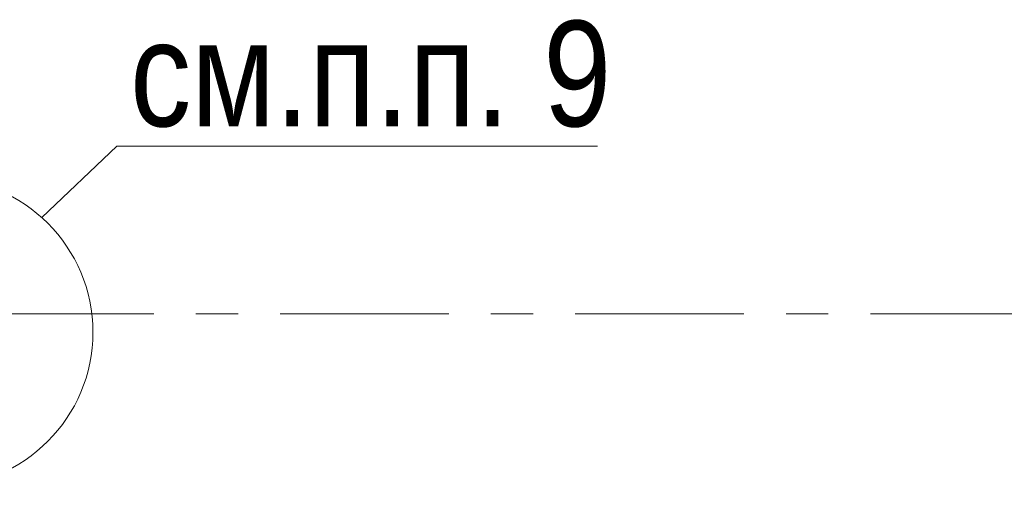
# Model space of a CAD drawing. Header units: metres. Extents: x -38 to 85, y -15 to 19.
# Tile 65 of 93: x 52.05 to 54.39, y 12.39 to 13.5. Entities that reach past the tile are written whole.
import ezdxf

# ---------------------------------------------------------------- set-up
doc = ezdxf.new("R2010")
doc.units = ezdxf.units.M
doc.linetypes.add('______11', pattern=[0.5, 0.4, -0.05, 0, -0.05])
doc.linetypes.add('______5', pattern=[1.1, 0.8, -0.1, 0.1, -0.1])
for name, color, linetype, lineweight in [('XR$2$Осевая линия (1)', 7, '______5', 13), ('XR$3$ВК__отв в полу 1-2 эт', 220, 'Continuous', 25), ('XR$3$Общий слой (1)', 7, 'Continuous', 13), ('XR$3$Фундамент (1)_1', 7, 'Continuous', 35)]:
    doc.layers.add(name, color=color, linetype=linetype, lineweight=lineweight)
doc.styles.add('ARIAL', font='arial.ttf')

msp = doc.modelspace()

# ---------------------------------------------------------------- linework, layer by layer
at = {"layer": 'XR$2$Осевая линия (1)', "color": 253, "linetype": '______11', "lineweight": 13, "true_color": 0xa0a0a0, "transparency": 33554687}
msp.add_line((-2.63, 12.8), (62.6, 12.8), dxfattribs=at)
at = {"layer": 'XR$3$ВК__отв в полу 1-2 эт', "color": 7, "linetype": 'Continuous', "lineweight": 13, "transparency": 33554687}
msp.add_circle((51.8607, 12.7561), 0.3652, dxfattribs=at)
at = {"layer": 'XR$3$Общий слой (1)', "color": 7, "linetype": 'Continuous', "lineweight": 13, "transparency": 33554687}
msp.add_lwpolyline([(52.1043, 13.0282), (52.2829, 13.1975), (53.4229, 13.1975)], dxfattribs=at)

# ---------------------------------------------------------------- texts
at = {"layer": 'XR$3$Фундамент (1)_1', "color": 7, "linetype": 'Continuous', "lineweight": 13, "transparency": 33554687, "insert": (52.314, 13.3675), "char_height": 0.25, "width": 1.482417, "attachment_point": 4, "style": 'ARIAL'}
msp.add_mtext('\\W0.83;см.п.п. 9', dxfattribs=at)

doc.saveas('drawing.dxf')
